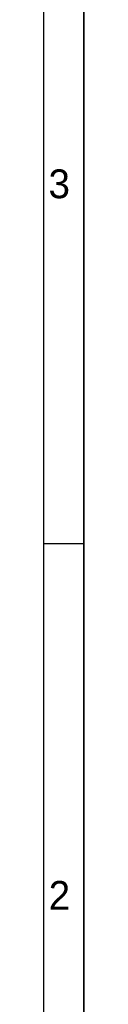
# Model space of a CAD drawing. Header units: millimetres. Extents: x 0 to 420, y 0 to 297.
# Tile 7 of 13: x 417.23 to 420, y 67.53 to 135.05. Entities that reach past the tile are written whole.
import ezdxf

# ---------------------------------------------------------------- set-up
doc = ezdxf.new("R2010")
doc.units = ezdxf.units.MM
doc.header["$LTSCALE"] = 23.1
doc.layers.get('0').update_dxf_attribs({"linetype": 'CONTINUOUS'})
doc.styles.add('TEXTSTYLE_2', font='txt', dxfattribs={"width": 0.999999})

msp = doc.modelspace()

# ---------------------------------------------------------------- linework, layer by layer
at = {"color": 7, "linetype": 'CONTINUOUS', "true_color": 0xf5f5f5}
for p, q in [((419.978, 0.358), (419.978, 296.671)), ((420, 0), (420, 297)), ((417.234, 3.102), (417.234, 293.928)), ((417.234, 99.129), (419.978, 99.129))]:
    msp.add_line(p, q, dxfattribs=at)

# ---------------------------------------------------------------- texts
at = {"color": 7, "linetype": 'CONTINUOUS', "true_color": 0xf5f5f5, "char_height": 1.97542, "width": 1.97542, "attachment_point": 1, "line_spacing_factor": 0.9, "style": 'TEXTSTYLE_2'}
for s, insert in [('\\Q0.000018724;3', (417.556, 124.785)), ('\\Q0.000018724;2', (417.568, 75.987))]:
    msp.add_mtext(s, dxfattribs=dict(at, insert=insert))

doc.saveas('drawing.dxf')
